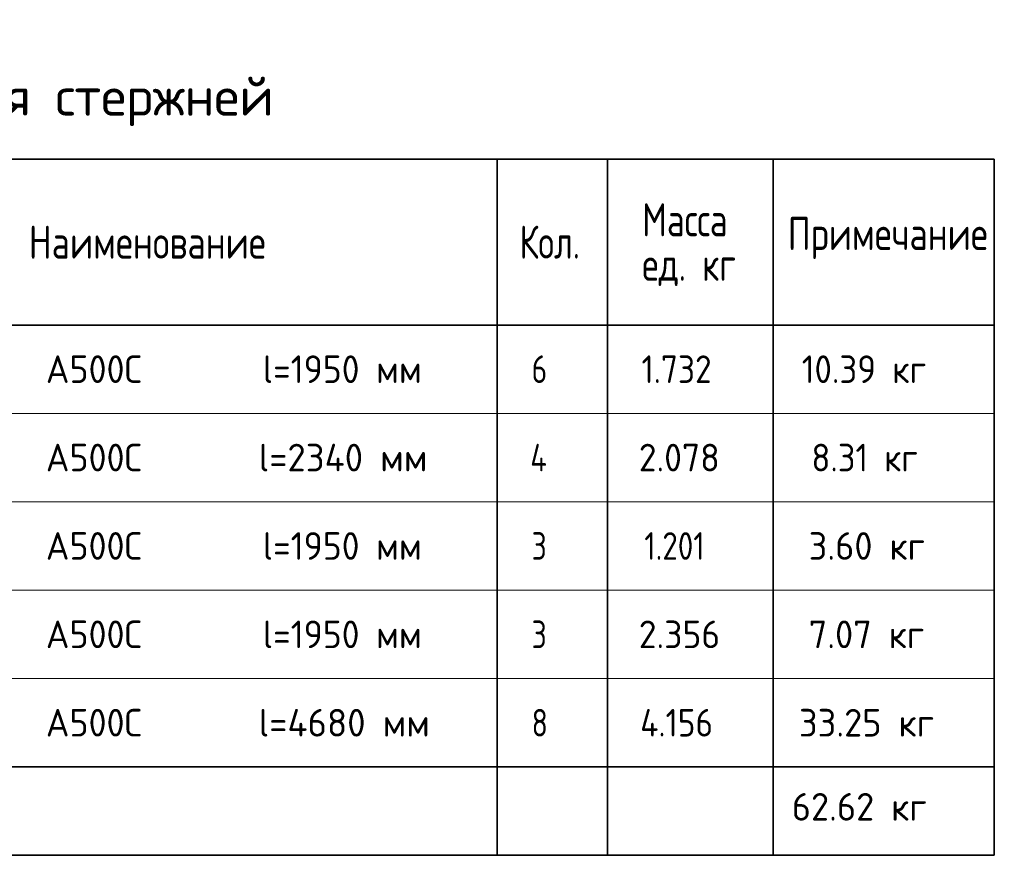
# Model space of a CAD drawing. Header units: metres. Extents: x -38 to 97, y -15 to 21.
# Tile 195 of 222: x 77.6 to 86.51, y 8.47 to 16.04. Entities that reach past the tile are written whole.
import ezdxf

# ---------------------------------------------------------------- set-up
doc = ezdxf.new("R2010")
doc.units = ezdxf.units.M
doc.styles.add('ISOCPEUR', font='txt')

msp = doc.modelspace()

# ---------------------------------------------------------------- linework, layer by layer
at = {"color": 7, "linetype": 'Continuous', "lineweight": 35, "transparency": 33554687}
for p, q in [((86.4198, 14.7717), (67.9198, 14.7717)), ((81.9198, 14.7717), (81.9198, 13.2717)), ((82.9198, 14.7717), (82.9198, 13.2717)), ((84.4198, 14.7717), (84.4198, 13.2717)), ((86.4198, 14.7717), (86.4198, 13.2717)), ((86.4198, 13.2717), (67.9198, 13.2717)), ((81.9198, 13.2717), (81.9198, 12.4717)), ((82.9198, 13.2717), (82.9198, 12.4717)), ((84.4198, 13.2717), (84.4198, 12.4717)), ((86.4198, 13.2717), (86.4198, 12.4717)), ((81.9198, 12.4717), (81.9198, 11.6717)), ((82.9198, 12.4717), (82.9198, 11.6717)), ((84.4198, 12.4717), (84.4198, 11.6717)), ((86.4198, 12.4717), (86.4198, 11.6717)), ((81.9198, 11.6717), (81.9198, 10.8717)), ((82.9198, 11.6717), (82.9198, 10.8717)), ((84.4198, 11.6717), (84.4198, 10.8717)), ((86.4198, 11.6717), (86.4198, 10.8717)), ((81.9198, 10.8717), (81.9198, 10.0717)), ((82.9198, 10.8717), (82.9198, 10.0717)), ((84.4198, 10.8717), (84.4198, 10.0717)), ((86.4198, 10.8717), (86.4198, 10.0717)), ((81.9198, 10.0717), (81.9198, 9.2717)), ((82.9198, 10.0717), (82.9198, 9.2717)), ((84.4198, 10.0717), (84.4198, 9.2717)), ((86.4198, 10.0717), (86.4198, 9.2717)), ((67.9198, 9.2717), (86.4198, 9.2717)), ((81.9198, 9.2717), (81.9198, 8.4717)), ((82.9198, 9.2717), (82.9198, 8.4717)), ((84.4198, 9.2717), (84.4198, 8.4717)), ((86.4198, 8.4717), (86.4198, 9.2717)), ((67.9198, 8.4717), (86.4198, 8.4717))]:
    msp.add_line(p, q, dxfattribs=at)
at = {"color": 7, "linetype": 'Continuous', "lineweight": 13, "transparency": 33554687}
for p, q in [((86.4198, 12.4717), (67.9198, 12.4717)), ((86.4198, 11.6717), (67.9198, 11.6717)), ((86.4198, 10.8717), (67.9198, 10.8717)), ((86.4198, 10.0717), (67.9198, 10.0717)), ((86.4198, 9.2717), (67.9198, 9.2717))]:
    msp.add_line(p, q, dxfattribs=at)

# ---------------------------------------------------------------- texts
at = {"color": 7, "linetype": 'Continuous', "lineweight": 35, "transparency": 33554687, "attachment_point": 7, "style": 'ISOCPEUR'}
for s, insert, char_height, width in [('\\W0.99;Спецификация стержней', (74.4748, 15.0717), 0.35, 5.559674), ('\\W0.76;Масса', (83.2325, 14.0741), 0.3, 1.001696), ('\\W0.78;Наименование', (77.6811, 13.8717), 0.3, 2.227829), ('\\W0.74;Кол.', (82.1231, 13.8717), 0.3, 0.710583), ('\\W0.78;Примечание', (84.5506, 13.8687), 0.3, 1.867518), ('\\W0.76;ед. кг', (83.2325, 13.6241), 0.3, 1.001193), ('\\W0.94;l=1950 мм', (79.7998, 12.7467), 0.25, 1.591262), ('\\W0.95;А500С', (77.8357, 12.7467), 0.25, 1.042909), ('\\W0.78;6', (82.2323, 12.7467), 0.25, 0.272006), ('\\W0.88;1.732', (83.2273, 12.7467), 0.25, 0.834261), ('\\W0.92;10.39 кг', (84.6773, 12.7467), 0.25, 1.339754), ('\\W0.97;l=2340 мм', (79.7623, 11.9467), 0.25, 1.670194), ('\\W0.95;А500С', (77.8357, 11.9467), 0.25, 1.042909), ('\\W0.80;4', (82.2198, 11.9467), 0.25, 0.299861), ('\\W0.94;2.078', (83.2023, 11.9467), 0.25, 0.891676), ('\\W0.91;8.31 кг', (84.7648, 11.9467), 0.25, 1.163462), ('\\W0.94;l=1950 мм', (79.7998, 11.1467), 0.25, 1.591262), ('\\W0.95;А500С', (77.8357, 11.1467), 0.25, 1.042909), ('\\W0.78;3', (82.2323, 11.1467), 0.25, 0.272006), ('\\W0.82;1.201', (83.2523, 11.1467), 0.25, 0.776845), ('\\W0.96;3.60 кг', (84.7398, 11.1467), 0.25, 1.218742), ('\\W0.94;l=1950 мм', (79.7998, 10.3467), 0.25, 1.591262), ('\\W0.95;А500С', (77.8357, 10.3467), 0.25, 1.042909), ('\\W0.78;3', (82.2323, 10.3467), 0.25, 0.272006), ('\\W0.94;2.356', (83.2023, 10.3467), 0.25, 0.891676), ('\\W0.96;7.07 кг', (84.7398, 10.3467), 0.25, 1.218742), ('\\W0.97;l=4680 мм', (79.7623, 9.5467), 0.25, 1.670194), ('\\W0.95;А500С', (77.8357, 9.5467), 0.25, 1.042909), ('\\W0.78;8', (82.2323, 9.5467), 0.25, 0.272006), ('\\W0.88;4.156', (83.2148, 9.5467), 0.25, 0.859762), ('\\W0.96;33.25 кг', (84.6523, 9.5467), 0.25, 1.394319), ('\\W0.96;62.62 кг', (84.5869, 8.7858), 0.25, 1.394319)]:
    msp.add_mtext(s, dxfattribs=dict(at, insert=insert, char_height=char_height, width=width))

doc.saveas('drawing.dxf')
